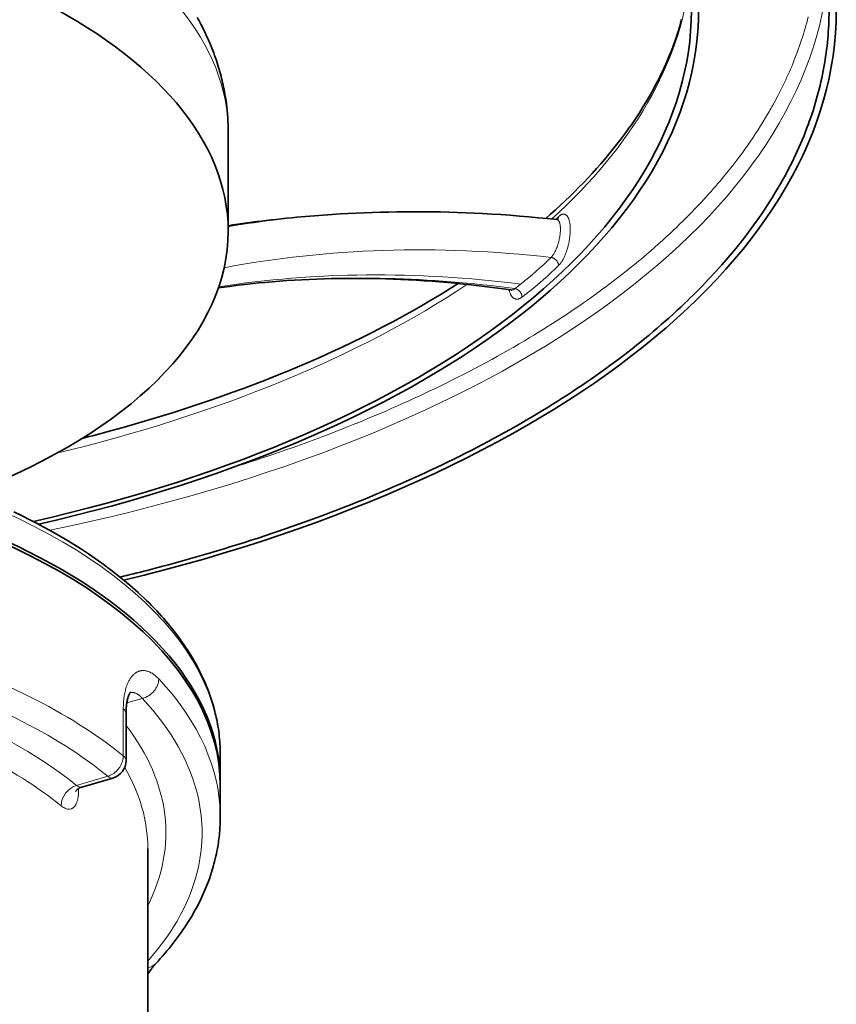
# Model space of a CAD drawing. Header units: inches. Extents: x 2797 to 3517, y 163 to 889.
# Tile 20 of 26: x 3165 to 3210, y 788 to 842. Entities that reach past the tile are written whole.
import ezdxf

# ---------------------------------------------------------------- set-up
doc = ezdxf.new("R2010")
doc.units = ezdxf.units.IN
doc.header["$MEASUREMENT"] = 0

msp = doc.modelspace()

# ---------------------------------------------------------------- linework, layer by layer
at = {"color": 7, "lineweight": 35}
for p, q in [((3176.024, 836.259), (3176.024, 830.783)), ((3171.583, 796.71), (3171.583, 777.353))]:
    msp.add_line(p, q, dxfattribs=at)
at = {"color": 7, "lineweight": 35, "ltscale": 0.000262}
msp.add_line((3181.757, 831.716), (3181.759, 831.716), dxfattribs=at)
at = {"color": 7, "lineweight": 13, "ltscale": 0.111597}
msp.add_line((3170.424, 804.747), (3171.282, 804.995), dxfattribs=at)
at = {"color": 7, "lineweight": 13, "ltscale": 0.324762}
msp.add_line((3170.233, 801.821), (3170.233, 804.42), dxfattribs=at)
at = {"color": 7, "lineweight": 35, "ltscale": 0.324762}
msp.add_line((3170.381, 801.559), (3170.381, 804.157), dxfattribs=at)
at = {"color": 7, "lineweight": 35, "ltscale": 0.194855}
msp.add_line((3175.583, 801.906), (3175.583, 800.347), dxfattribs=at)
at = {"color": 7, "lineweight": 13, "ltscale": 0.225444}
msp.add_line((3169.381, 800.693), (3167.648, 800.193), dxfattribs=at)
at = {"color": 7, "lineweight": 35, "ltscale": 0.223766}
msp.add_line((3167.939, 800.102), (3169.659, 800.598), dxfattribs=at)
at = {"color": 7, "lineweight": 13, "ltscale": 0.008362}
msp.add_line((3167.768, 800.023), (3167.768, 799.956), dxfattribs=at)
at = {"color": 7, "lineweight": 35, "ltscale": 0.21651}
msp.add_line((3175.583, 798.442), (3175.583, 800.174), dxfattribs=at)
at = {"color": 7, "lineweight": 35}
for points in [[(3176.024, 836.259), (3176.022, 836.459), (3176.017, 836.659), (3176.009, 836.859), (3175.998, 837.059), (3175.983, 837.258), (3175.965, 837.456), (3175.943, 837.655), (3175.919, 837.852), (3175.901, 837.98), (3175.882, 838.109), (3175.862, 838.234), (3175.841, 838.36), (3175.818, 838.485), (3175.795, 838.611), (3175.769, 838.735), (3175.743, 838.859), (3175.715, 838.984), (3175.687, 839.108), (3175.657, 839.231), (3175.625, 839.353), (3175.593, 839.476), (3175.559, 839.598), (3175.524, 839.72), (3175.488, 839.841), (3175.451, 839.962), (3175.413, 840.082), (3175.367, 840.221), (3175.32, 840.359), (3175.271, 840.497), (3175.221, 840.634), (3175.169, 840.77), (3175.116, 840.905), (3175.062, 841.04), (3175.006, 841.174), (3174.948, 841.307), (3174.89, 841.44), (3174.83, 841.572), (3174.769, 841.703), (3174.706, 841.834), (3174.642, 841.963), (3174.577, 842.092), (3174.511, 842.22), (3174.413, 842.404), (3174.313, 842.586)], [(3193.545, 831.497), (3193.818, 831.737), (3194.088, 831.98), (3194.353, 832.223), (3194.615, 832.468), (3194.873, 832.716), (3195.128, 832.966), (3195.379, 833.217), (3195.627, 833.472), (3195.871, 833.728), (3196.111, 833.987), (3196.347, 834.247), (3196.58, 834.511), (3196.807, 834.775), (3197.031, 835.042), (3197.254, 835.316), (3197.474, 835.592), (3197.639, 835.807), (3197.803, 836.023), (3197.962, 836.239), (3198.118, 836.456), (3198.272, 836.674), (3198.422, 836.893), (3198.57, 837.114), (3198.714, 837.336), (3198.869, 837.579), (3199.02, 837.825), (3199.168, 838.073), (3199.32, 838.336), (3199.467, 838.6), (3199.611, 838.867), (3199.729, 839.095), (3199.844, 839.323), (3199.956, 839.554), (3200.064, 839.783), (3200.168, 840.014), (3200.27, 840.246), (3200.367, 840.479), (3200.461, 840.712), (3200.552, 840.947), (3200.64, 841.184), (3200.724, 841.423), (3200.804, 841.663), (3200.854, 841.816), (3200.901, 841.969), (3200.947, 842.122), (3200.992, 842.275), (3201.048, 842.479)], [(3181.759, 831.716), (3182.203, 831.744), (3182.648, 831.77), (3183.093, 831.792), (3183.538, 831.812), (3183.984, 831.828), (3184.43, 831.842), (3184.877, 831.853), (3185.324, 831.861), (3185.841, 831.867), (3186.359, 831.868), (3186.819, 831.867), (3187.281, 831.862), (3187.742, 831.854), (3188.204, 831.843), (3188.666, 831.829), (3189.129, 831.812), (3189.593, 831.792), (3190.057, 831.769), (3190.567, 831.74), (3191.077, 831.707), (3191.589, 831.671), (3192.101, 831.63), (3192.613, 831.586), (3193.127, 831.539), (3193.642, 831.487), (3194.157, 831.432)], [(3181.757, 831.716), (3181.511, 831.699), (3181.264, 831.682), (3181.02, 831.664), (3180.777, 831.645), (3180.535, 831.625), (3180.294, 831.605), (3180.054, 831.584), (3179.815, 831.563), (3179.526, 831.536), (3179.238, 831.507), (3178.953, 831.477), (3178.667, 831.447), (3178.4, 831.417), (3178.133, 831.385), (3177.867, 831.353), (3177.602, 831.32), (3177.337, 831.285), (3177.073, 831.249), (3176.81, 831.213), (3176.547, 831.175), (3176.286, 831.136), (3176.024, 831.096)], [(3171.054, 810.834), (3170.589, 811.247), (3170.098, 811.657), (3169.582, 812.064), (3169.039, 812.468), (3168.675, 812.726), (3168.307, 812.978), (3167.921, 813.232), (3167.531, 813.479), (3167.124, 813.729), (3166.713, 813.972), (3166.285, 814.216), (3165.853, 814.454), (3165.446, 814.67), (3165.036, 814.881), (3164.611, 815.093), (3164.184, 815.298)], [(3175.583, 801.906), (3175.582, 802.049), (3175.578, 802.191), (3175.573, 802.334), (3175.566, 802.475), (3175.556, 802.616), (3175.544, 802.757), (3175.531, 802.897), (3175.515, 803.037), (3175.497, 803.177), (3175.477, 803.317), (3175.455, 803.456), (3175.431, 803.595), (3175.41, 803.71), (3175.387, 803.824), (3175.363, 803.938), (3175.338, 804.052), (3175.311, 804.165), (3175.283, 804.279), (3175.254, 804.392), (3175.223, 804.504), (3175.191, 804.617), (3175.158, 804.729), (3175.124, 804.841), (3175.088, 804.952), (3175.051, 805.063), (3175.012, 805.174), (3174.973, 805.285), (3174.932, 805.395), (3174.872, 805.551), (3174.809, 805.706), (3174.744, 805.86), (3174.677, 806.013), (3174.607, 806.166), (3174.535, 806.318), (3174.461, 806.47), (3174.384, 806.62), (3174.282, 806.813), (3174.177, 807.004), (3174.068, 807.194), (3173.955, 807.382), (3173.862, 807.532), (3173.767, 807.682), (3173.669, 807.83), (3173.569, 807.978), (3173.467, 808.125), (3173.364, 808.27), (3173.257, 808.416), (3173.149, 808.559), (3173.039, 808.702), (3172.927, 808.844), (3172.813, 808.985), (3172.698, 809.125), (3172.58, 809.265), (3172.46, 809.402), (3172.339, 809.54), (3172.216, 809.676), (3172.077, 809.825), (3171.937, 809.973), (3171.795, 810.12), (3171.651, 810.265), (3171.504, 810.409), (3171.356, 810.552), (3171.206, 810.694), (3171.054, 810.834)], [(3170.381, 804.157), (3170.382, 804.22), (3170.383, 804.281), (3170.385, 804.342), (3170.388, 804.4), (3170.391, 804.459), (3170.396, 804.515), (3170.401, 804.57), (3170.407, 804.624), (3170.414, 804.676), (3170.421, 804.726), (3170.429, 804.775), (3170.437, 804.82), (3170.448, 804.876), (3170.46, 804.928), (3170.472, 804.978), (3170.485, 805.024), (3170.495, 805.058), (3170.505, 805.089), (3170.515, 805.118), (3170.525, 805.145), (3170.536, 805.171), (3170.545, 805.195), (3170.555, 805.217), (3170.565, 805.236), (3170.58, 805.265), (3170.594, 805.29), (3170.606, 805.31), (3170.617, 805.326), (3170.627, 805.339), (3170.636, 805.349)], [(3167.609, 799.856), (3167.618, 799.873), (3167.627, 799.887), (3167.639, 799.904), (3167.649, 799.917), (3167.661, 799.931), (3167.675, 799.946), (3167.69, 799.961), (3167.705, 799.975), (3167.722, 799.99), (3167.741, 800.004), (3167.76, 800.018), (3167.773, 800.026), (3167.786, 800.035), (3167.8, 800.043), (3167.815, 800.051), (3167.829, 800.059), (3167.856, 800.072), (3167.879, 800.081), (3167.903, 800.09), (3167.927, 800.098), (3167.939, 800.102)], [(3175.583, 798.442), (3175.582, 798.332), (3175.58, 798.223), (3175.577, 798.114), (3175.573, 798.004), (3175.567, 797.895), (3175.561, 797.786), (3175.553, 797.677), (3175.543, 797.568), (3175.533, 797.46), (3175.522, 797.351), (3175.509, 797.242), (3175.495, 797.134), (3175.48, 797.025), (3175.463, 796.917), (3175.445, 796.808), (3175.427, 796.7), (3175.4, 796.559), (3175.372, 796.417), (3175.341, 796.276), (3175.309, 796.135), (3175.274, 795.995), (3175.237, 795.855), (3175.199, 795.715), (3175.158, 795.575), (3175.102, 795.393), (3175.043, 795.211), (3174.98, 795.03), (3174.914, 794.85), (3174.864, 794.72), (3174.812, 794.59), (3174.758, 794.46), (3174.703, 794.331), (3174.646, 794.202), (3174.588, 794.074), (3174.527, 793.945), (3174.466, 793.818), (3174.402, 793.691), (3174.337, 793.564), (3174.27, 793.438), (3174.202, 793.312), (3174.132, 793.187), (3174.061, 793.062), (3173.988, 792.938), (3173.913, 792.815), (3173.819, 792.662), (3173.723, 792.512), (3173.624, 792.361), (3173.523, 792.212), (3173.42, 792.063), (3173.315, 791.916), (3173.207, 791.768), (3173.098, 791.622), (3172.986, 791.477), (3172.872, 791.333), (3172.756, 791.189), (3172.638, 791.047), (3172.518, 790.905), (3172.396, 790.764), (3172.272, 790.624), (3172.147, 790.485), (3172.012, 790.34)], [(3172.012, 790.34), (3171.992, 790.318), (3171.972, 790.296), (3171.951, 790.272), (3171.93, 790.247), (3171.908, 790.221), (3171.886, 790.194), (3171.863, 790.165), (3171.84, 790.136), (3171.815, 790.103), (3171.79, 790.069), (3171.764, 790.034), (3171.739, 789.998), (3171.712, 789.96), (3171.686, 789.922), (3171.66, 789.883), (3171.634, 789.844), (3171.608, 789.804), (3171.583, 789.764)]]:
    msp.add_lwpolyline(points, dxfattribs=at)
at = {"color": 7, "lineweight": 13}
for points in [[(3207.444, 840.719), (3207.501, 840.877), (3207.557, 841.035), (3207.612, 841.193), (3207.664, 841.352), (3207.716, 841.51), (3207.766, 841.669), (3207.814, 841.827), (3207.862, 841.986), (3207.907, 842.145), (3207.951, 842.304), (3207.994, 842.463), (3208.035, 842.622)], [(3205.792, 837.248), (3205.889, 837.416), (3205.938, 837.5), (3205.985, 837.585), (3206.033, 837.669), (3206.08, 837.753), (3206.149, 837.88), (3206.218, 838.006), (3206.285, 838.133), (3206.352, 838.26), (3206.429, 838.408), (3206.504, 838.556), (3206.578, 838.705), (3206.65, 838.854), (3206.722, 839.003), (3206.792, 839.152), (3206.86, 839.301), (3206.928, 839.45), (3206.993, 839.598), (3207.057, 839.746), (3207.12, 839.895), (3207.181, 840.043), (3207.241, 840.192), (3207.3, 840.341), (3207.337, 840.435), (3207.373, 840.53), (3207.409, 840.624), (3207.444, 840.719)], [(3200.406, 830.671), (3200.584, 830.838), (3200.76, 831.006), (3200.935, 831.174), (3201.107, 831.343), (3201.278, 831.512), (3201.447, 831.682), (3201.614, 831.852), (3201.779, 832.023), (3201.942, 832.194), (3202.103, 832.365), (3202.263, 832.537), (3202.42, 832.71), (3202.545, 832.848), (3202.668, 832.986), (3202.791, 833.125), (3202.912, 833.264), (3203.031, 833.403), (3203.15, 833.543), (3203.292, 833.712), (3203.431, 833.881)], [(3194.157, 831.432), (3194.167, 831.431), (3194.176, 831.428), (3194.185, 831.426), (3194.192, 831.423), (3194.199, 831.42), (3194.211, 831.413), (3194.224, 831.404), (3194.235, 831.395), (3194.244, 831.386), (3194.252, 831.376), (3194.26, 831.366), (3194.266, 831.358), (3194.272, 831.35), (3194.282, 831.331), (3194.292, 831.312), (3194.299, 831.294), (3194.307, 831.276), (3194.313, 831.257), (3194.318, 831.242), (3194.322, 831.226), (3194.33, 831.194), (3194.335, 831.166), (3194.34, 831.137), (3194.345, 831.107), (3194.347, 831.085), (3194.35, 831.062), (3194.352, 831.038), (3194.353, 831.013), (3194.355, 830.963), (3194.356, 830.912), (3194.356, 830.859), (3194.354, 830.805), (3194.352, 830.774), (3194.35, 830.742), (3194.347, 830.709), (3194.344, 830.677), (3194.337, 830.611), (3194.328, 830.544), (3194.318, 830.482), (3194.307, 830.419), (3194.294, 830.355), (3194.28, 830.292), (3194.265, 830.228), (3194.248, 830.164), (3194.23, 830.101), (3194.21, 830.038), (3194.189, 829.975), (3194.17, 829.919), (3194.149, 829.864), (3194.127, 829.81), (3194.104, 829.757), (3194.08, 829.706), (3194.057, 829.66), (3194.034, 829.615), (3194.01, 829.573), (3193.985, 829.531), (3193.973, 829.511), (3193.96, 829.492), (3193.943, 829.467), (3193.925, 829.443), (3193.907, 829.42), (3193.885, 829.393), (3193.863, 829.368), (3193.841, 829.345)], [(3194.254, 828.897), (3194.267, 828.91), (3194.28, 828.923), (3194.294, 828.938), (3194.308, 828.954), (3194.334, 828.985), (3194.36, 829.017), (3194.385, 829.051), (3194.405, 829.08), (3194.425, 829.11), (3194.445, 829.141), (3194.459, 829.164), (3194.473, 829.188), (3194.5, 829.236), (3194.521, 829.276), (3194.542, 829.316), (3194.562, 829.357), (3194.576, 829.388), (3194.59, 829.419), (3194.604, 829.451), (3194.618, 829.482), (3194.644, 829.547), (3194.668, 829.612), (3194.692, 829.678), (3194.714, 829.744), (3194.732, 829.802), (3194.749, 829.859), (3194.765, 829.917), (3194.78, 829.976), (3194.79, 830.015), (3194.799, 830.053), (3194.816, 830.132), (3194.832, 830.21), (3194.845, 830.28), (3194.856, 830.351), (3194.867, 830.421), (3194.876, 830.492), (3194.883, 830.561), (3194.889, 830.631), (3194.894, 830.7), (3194.898, 830.769), (3194.899, 830.837), (3194.9, 830.904), (3194.899, 830.938), (3194.898, 830.971), (3194.897, 831.015), (3194.894, 831.058), (3194.891, 831.101), (3194.886, 831.154), (3194.879, 831.206), (3194.875, 831.231), (3194.871, 831.257), (3194.864, 831.294), (3194.857, 831.331), (3194.848, 831.366), (3194.839, 831.401), (3194.827, 831.438), (3194.821, 831.457), (3194.814, 831.475), (3194.808, 831.492), (3194.801, 831.508), (3194.79, 831.532), (3194.778, 831.556), (3194.766, 831.579), (3194.753, 831.6), (3194.738, 831.622), (3194.73, 831.632), (3194.722, 831.642), (3194.709, 831.655), (3194.697, 831.668), (3194.683, 831.68), (3194.669, 831.692), (3194.653, 831.703), (3194.644, 831.708), (3194.636, 831.713), (3194.622, 831.719), (3194.609, 831.725), (3194.595, 831.729), (3194.581, 831.733), (3194.567, 831.736), (3194.552, 831.737), (3194.537, 831.738), (3194.522, 831.738), (3194.512, 831.737), (3194.502, 831.736), (3194.492, 831.735), (3194.481, 831.733), (3194.46, 831.728), (3194.439, 831.721), (3194.418, 831.713), (3194.397, 831.703), (3194.376, 831.691), (3194.354, 831.679), (3194.337, 831.667), (3194.319, 831.654), (3194.302, 831.641), (3194.289, 831.63), (3194.276, 831.619), (3194.25, 831.596)], [(3194.254, 828.897), (3194.253, 828.915), (3194.251, 828.934), (3194.249, 828.952), (3194.245, 828.971), (3194.242, 828.984), (3194.239, 828.996), (3194.231, 829.02), (3194.222, 829.045), (3194.211, 829.068), (3194.199, 829.092), (3194.186, 829.115), (3194.171, 829.137), (3194.155, 829.159), (3194.137, 829.18), (3194.118, 829.201), (3194.098, 829.22), (3194.078, 829.238), (3194.056, 829.256), (3194.034, 829.272), (3194.01, 829.286), (3193.987, 829.299), (3193.962, 829.311), (3193.938, 829.321), (3193.914, 829.329), (3193.902, 829.333), (3193.89, 829.336), (3193.878, 829.339), (3193.865, 829.341), (3193.853, 829.343), (3193.841, 829.345)], [(3191.525, 827.561), (3191.535, 827.516), (3191.54, 827.494), (3191.546, 827.472), (3191.555, 827.44), (3191.565, 827.408), (3191.576, 827.377), (3191.588, 827.347), (3191.603, 827.314), (3191.611, 827.298), (3191.619, 827.282), (3191.627, 827.267), (3191.635, 827.252), (3191.65, 827.228), (3191.665, 827.206), (3191.681, 827.185), (3191.698, 827.165), (3191.715, 827.146), (3191.733, 827.128), (3191.743, 827.12), (3191.753, 827.112), (3191.767, 827.101), (3191.783, 827.09), (3191.798, 827.081), (3191.815, 827.072), (3191.833, 827.064), (3191.853, 827.056), (3191.873, 827.051), (3191.893, 827.046), (3191.913, 827.043), (3191.934, 827.041), (3191.955, 827.04), (3191.967, 827.041), (3191.978, 827.041), (3192.002, 827.044), (3192.025, 827.048), (3192.049, 827.054), (3192.072, 827.062), (3192.096, 827.07), (3192.117, 827.08), (3192.139, 827.09), (3192.16, 827.102), (3192.181, 827.114), (3192.195, 827.123), (3192.209, 827.132), (3192.236, 827.152)], [(3191.849, 827.621), (3191.827, 827.605), (3191.804, 827.59), (3191.792, 827.584), (3191.781, 827.578), (3191.766, 827.57), (3191.751, 827.564), (3191.736, 827.558), (3191.717, 827.553), (3191.699, 827.548), (3191.681, 827.546), (3191.663, 827.544), (3191.646, 827.545), (3191.628, 827.546)], [(3192.236, 827.152), (3192.236, 827.169), (3192.235, 827.186), (3192.234, 827.203), (3192.232, 827.216), (3192.23, 827.228), (3192.225, 827.254), (3192.218, 827.279), (3192.209, 827.304), (3192.2, 827.328), (3192.189, 827.353), (3192.176, 827.376), (3192.163, 827.399), (3192.147, 827.422), (3192.131, 827.444), (3192.114, 827.466), (3192.095, 827.486), (3192.075, 827.505), (3192.055, 827.523), (3192.034, 827.54), (3192.012, 827.556), (3191.989, 827.57), (3191.977, 827.577), (3191.965, 827.583), (3191.943, 827.594), (3191.92, 827.603), (3191.908, 827.607), (3191.896, 827.611), (3191.881, 827.615), (3191.865, 827.618), (3191.849, 827.621)], [(3192.63, 824.899), (3192.893, 825.058), (3193.155, 825.218), (3193.415, 825.379), (3193.672, 825.541), (3193.928, 825.703), (3194.182, 825.867), (3194.434, 826.031), (3194.684, 826.195), (3194.932, 826.361), (3195.177, 826.527), (3195.421, 826.694), (3195.634, 826.841), (3195.846, 826.99), (3196.056, 827.138), (3196.264, 827.287), (3196.471, 827.437), (3196.702, 827.607), (3196.779, 827.664)], [(3188.048, 822.405), (3188.371, 822.565), (3188.691, 822.726), (3189.01, 822.889), (3189.326, 823.052), (3189.64, 823.217), (3189.952, 823.382), (3190.262, 823.549), (3190.57, 823.716), (3190.875, 823.885), (3191.178, 824.054), (3191.479, 824.225), (3191.777, 824.396), (3192.074, 824.569), (3192.368, 824.743), (3192.63, 824.899)], [(3177.97, 818.293), (3178.382, 818.432), (3178.791, 818.572), (3179.198, 818.714), (3179.604, 818.857), (3180.007, 819.002), (3180.408, 819.148), (3180.807, 819.296), (3181.204, 819.444), (3181.598, 819.595), (3181.991, 819.747), (3182.381, 819.9), (3182.648, 820.006), (3182.914, 820.113), (3183.129, 820.2)], [(3170.233, 804.42), (3170.233, 804.507), (3170.235, 804.593), (3170.239, 804.677), (3170.244, 804.761), (3170.25, 804.844), (3170.258, 804.926), (3170.267, 805.007), (3170.277, 805.081), (3170.288, 805.154), (3170.3, 805.226), (3170.314, 805.297), (3170.329, 805.366), (3170.345, 805.434), (3170.354, 805.467), (3170.362, 805.5), (3170.38, 805.562), (3170.399, 805.623), (3170.419, 805.682), (3170.43, 805.711), (3170.441, 805.739), (3170.452, 805.767), (3170.463, 805.795), (3170.482, 805.84), (3170.503, 805.884), (3170.524, 805.927), (3170.545, 805.968), (3170.568, 806.009), (3170.591, 806.048), (3170.617, 806.088), (3170.643, 806.127), (3170.67, 806.164), (3170.684, 806.182), (3170.698, 806.199), (3170.712, 806.217), (3170.727, 806.233), (3170.746, 806.255), (3170.766, 806.276), (3170.786, 806.296), (3170.812, 806.32), (3170.838, 806.343), (3170.865, 806.365), (3170.892, 806.385), (3170.92, 806.405), (3170.948, 806.422), (3170.976, 806.439), (3171.005, 806.454), (3171.034, 806.468), (3171.063, 806.48), (3171.092, 806.491), (3171.122, 806.501), (3171.151, 806.509), (3171.182, 806.516), (3171.212, 806.522), (3171.243, 806.527), (3171.273, 806.53), (3171.304, 806.532), (3171.335, 806.532), (3171.367, 806.531), (3171.398, 806.529), (3171.43, 806.526), (3171.462, 806.521), (3171.494, 806.515), (3171.525, 806.507), (3171.557, 806.499), (3171.59, 806.489), (3171.622, 806.477), (3171.651, 806.466), (3171.68, 806.454), (3171.71, 806.44), (3171.739, 806.425), (3171.758, 806.415), (3171.778, 806.405), (3171.798, 806.393), (3171.817, 806.382), (3171.837, 806.369), (3171.857, 806.357), (3171.897, 806.33), (3171.936, 806.301), (3171.975, 806.271), (3172.014, 806.239), (3172.049, 806.208), (3172.084, 806.176), (3172.119, 806.143), (3172.153, 806.108), (3172.188, 806.073)], [(3170.614, 805.322), (3170.639, 805.326), (3170.664, 805.328), (3170.688, 805.328), (3170.713, 805.328), (3170.738, 805.326), (3170.763, 805.323), (3170.784, 805.32), (3170.804, 805.316), (3170.824, 805.311), (3170.839, 805.307), (3170.854, 805.303), (3170.869, 805.298), (3170.884, 805.293), (3170.911, 805.282), (3170.938, 805.27), (3170.965, 805.257), (3170.992, 805.242), (3171.019, 805.226), (3171.041, 805.212), (3171.063, 805.197), (3171.085, 805.181), (3171.101, 805.168), (3171.118, 805.156), (3171.134, 805.142), (3171.15, 805.128), (3171.167, 805.113), (3171.184, 805.097), (3171.2, 805.081), (3171.217, 805.065), (3171.25, 805.031), (3171.282, 804.995)], [(3170.233, 801.821), (3170.232, 801.784), (3170.229, 801.746), (3170.225, 801.708), (3170.22, 801.669), (3170.213, 801.63), (3170.204, 801.59), (3170.194, 801.551), (3170.182, 801.511), (3170.168, 801.471), (3170.153, 801.431), (3170.136, 801.392), (3170.118, 801.353), (3170.099, 801.314), (3170.078, 801.276), (3170.056, 801.238), (3170.032, 801.201), (3170.007, 801.165), (3169.981, 801.13), (3169.954, 801.095), (3169.926, 801.061), (3169.897, 801.029), (3169.866, 800.997), (3169.835, 800.967), (3169.803, 800.937), (3169.771, 800.909), (3169.737, 800.882), (3169.703, 800.857), (3169.669, 800.832), (3169.634, 800.81), (3169.598, 800.788), (3169.562, 800.769), (3169.526, 800.75), (3169.49, 800.734), (3169.453, 800.718), (3169.417, 800.705), (3169.381, 800.693)], [(3167.768, 799.956), (3167.767, 799.891), (3167.765, 799.827), (3167.762, 799.763), (3167.757, 799.701), (3167.751, 799.641), (3167.747, 799.611), (3167.743, 799.581), (3167.739, 799.552), (3167.734, 799.523), (3167.726, 799.481), (3167.718, 799.44), (3167.708, 799.399), (3167.698, 799.36), (3167.686, 799.32), (3167.673, 799.28), (3167.659, 799.243), (3167.645, 799.206), (3167.629, 799.172), (3167.62, 799.155), (3167.612, 799.139), (3167.603, 799.123), (3167.594, 799.108), (3167.582, 799.088), (3167.57, 799.069), (3167.557, 799.051), (3167.542, 799.032), (3167.527, 799.014), (3167.511, 798.997), (3167.494, 798.98), (3167.476, 798.964), (3167.457, 798.949), (3167.437, 798.935), (3167.417, 798.923), (3167.397, 798.912), (3167.375, 798.903), (3167.354, 798.894)]]:
    msp.add_lwpolyline(points, dxfattribs=at)
at = {"color": 7, "lineweight": 35}
msp.add_circle((3139.583, 744.308), 46, dxfattribs=at)
for centre, radius, start, end in [((3191.607, 842.985), 17.575, 349.7262, 359.9749), ((3194.177, 831.571), 0.14, 261.9359, 288.8063), ((3182.503, 780.148), 48.025, 95.3355, 98.4046), ((3191.618, 827.461), 0.0855, 54.9314, 83.025), ((3144.356, 911.921), 95.533, 284.30375, 285.27411), ((3144.272, 917.587), 108.99, 283.68475, 284.4936), ((3169.381, 801.559), 1, 286.1027, 0.0014)]:
    msp.add_arc(centre, radius, start, end, dxfattribs=at)
at = {"color": 7, "lineweight": 13}
for centre, radius, start, end in [((3173.096, 853.777), 30.652, 313.2188, 313.6418), ((3177.42, 846.302), 23.605, 308.6609, 314.0797), ((3177.615, 846.084), 23.922, 308.6651, 314.0722), ((3178.672, 844.728), 21.594, 307.6063, 308.6757), ((3182.205, 840.344), 16.572, 307.2504, 308.6711), ((3147.922, 908.072), 94.674, 287.45668, 288.50509), ((3167.884, 800.301), 0.207, 261.7926, 285.4535), ((3165.696, 797.568), 8.886, 0.0492, 12.4338), ((3167.459, 799.863), 1.037, 230.3787, 243.5402), ((3167.26, 799.456), 0.584, 243.2766, 262.6068), ((3167.232, 799.257), 0.382, 262.859, 288.5071), ((3165.696, 797.583), 8.886, 347.5662, 359.9508)]:
    msp.add_arc(centre, radius, start, end, dxfattribs=at)
for centre, major_axis, ratio, start_param, end_param in [((3139.583, 836.259), (-36.441, 0), 0.5, 3.141593, 4.661956), ((3139.583, 846.442), (69.6, 0), 0.5, 5.10434, 6.233402), ((3139.583, 846.442), (-62, 0), 0.5, 2.637333, 3.085709), ((2292.64, 995.607), (915.783, -151.224), 0.144786, 6.199934, 6.227582), ((3208.566, 759.276), (56.443, -60.245), 0.71693, 2.610736, 2.699557), ((3193.898, 831.69), (0.276, -0.289), 0.758381, 0.141851, 0.67753), ((-4755.129, 3230.895), (7963.492, -2387.957), 0.053785, 6.243015, 6.251791), ((3208.106, 759.519), (55.527, -57.559), 0.725109, 2.422179, 2.699038), ((3205.74, 760.076), (54.171, -56.146), 0.718156, 2.413047, 2.674868), ((3204.842, 760.17), (53.796, -56.039), 0.717248, 2.407184, 2.623068), ((3139.583, 846.442), (-62, 0), 0.5, 2.020782, 2.498528), ((-5398.691, 5607.928), (8607.748, -4766.677), 0.062516, 6.232807, 6.239824), ((3139.583, 801.906), (36, 0), 0.5, 6.283185, 8.353982), ((3139.583, 792.38), (36, 0), 0.5, 0.552174, 1.018622), ((3139.583, 791.514), (35, 0), 0.5, 0.552174, 1.018622), ((3171.282, 805.861), (0.73, 0.683), 0.784355, 4.079033, 5.64983), ((3139.583, 798.442), (36, 0), 0.5, 0, 0.437779), ((3139.583, 791.514), (33, 0), 0.5, 0.553906, 0.924554), ((3139.583, 797.576), (35, 0), 0.5, 0.109117, 0.437779), ((3139.583, 790.648), (-32, 0), 0.5, 3.695499, 4.158483), ((3169.381, 804.157), (1, 0), 0.5, 0.000045, 0.552174), ((3139.583, 797.576), (-33, 0), 0.5, 2.894806, 3.508926), ((3169.381, 801.559), (1, 0), 0.5, 0.000049, 0.552174), ((3139.583, 796.71), (-32, 0), 0.5, 3.141593, 3.424868), ((3169.381, 801.559), (-0.277, 0.961), 0.433013, 2.55359, 3.141631), ((3167.648, 799.327), (-0.629, -0.778), 0.736534, 3.973485, 5.544281), ((3167.481, 801.295), (0.475, -1.188), 0.375593, 5.72624, 6.076197), ((3168.648, 800.193), (1, 0), 0.5, 3.547275, 3.634884), ((3139.583, 797.576), (35, 0), 0.5, 5.86613, 6.174069), ((3171.281, 791.025), (0.731, -0.685), 0.783773, 5.685482, 6.283985)]:
    msp.add_ellipse(centre, major_axis=major_axis, ratio=ratio, start_param=start_param, end_param=end_param, dxfattribs=at)
at = {"color": 7, "lineweight": 35}
for centre, major_axis, ratio, start_param, end_param in [((3139.583, 830.783), (-36.441, 0), 0.5, 3.141593, 4.712389), ((3139.583, 842.978), (62, 0), 0.5, 5.139539, 6.283185), ((3139.583, 842.978), (-62.4, 0), 0.5, 2.000188, 3.141593), ((3139.583, 842.978), (70, 0), 0.5, 5.166148, 6.283185), ((3139.583, 842.978), (69.6, 0), 0.5, 6.100203, 6.193209), ((-9271.387, 2302.059), (12480.467, -1461.032), 0.038321, 6.266833, 6.273891), ((3139.583, 842.978), (69.6, 0), 0.5, 5.805984, 6.004431), ((3139.583, 830.783), (-36.441, 0), 0.5, 2.261241, 3.141593), ((3203.549, 771.576), (51.408, -43.905), 0.695281, 2.307371, 2.547478), ((3140.33, 846.322), (61.33, 0.417), 0.495177, 5.205119, 5.617872), ((-6504.723, 3652.046), (9713.673, -2813.044), 0.048515, 6.247379, 6.255396), ((3139.583, 842.978), (69.6, 0), 0.5, 5.601248, 5.704158), ((2479.391, 1140.292), (730.115, -301.768), 0.198081, 6.112793, 6.140684), ((3139.583, 800.347), (-36, 0), 0.5, 3.141593, 4.712389), ((3139.583, 842.978), (69.6, 0), 0.5, 5.291416, 5.497787), ((3139.583, 800.174), (36, 0), 0.5, 0, 3.141593), ((-932.209, 4333.417), (4141.949, -3499.009), 0.104352, 6.209395, 6.218806), ((3139.583, 800.347), (-36, 0), 0.5, 3.136786, 3.141593)]:
    msp.add_ellipse(centre, major_axis=major_axis, ratio=ratio, start_param=start_param, end_param=end_param, dxfattribs=at)

doc.saveas('drawing.dxf')
